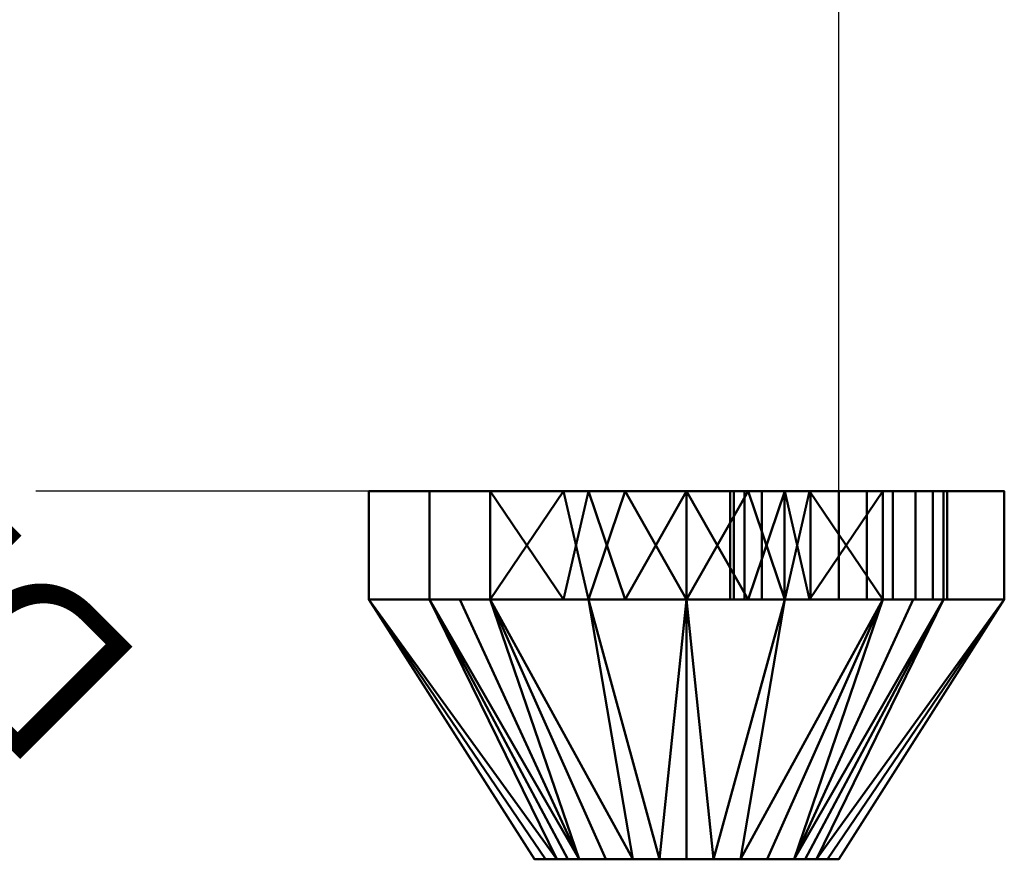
# Model space of a CAD drawing. Header units: millimetres. Extents: x -192 to 140, y -196 to 122.
# Tile 2 of 17: x -136 to -46, y -34 to 43. Entities that reach past the tile are written whole.
import ezdxf

# ---------------------------------------------------------------- set-up
doc = ezdxf.new("R2010")
doc.units = ezdxf.units.MM
doc.layers.add('P-SANR-FIXT', color=6, linetype='Continuous', lineweight=30)
doc.styles.add('Arial', font='arial.ttf', dxfattribs={"height": 14.6304})

msp = doc.modelspace()

# ---------------------------------------------------------------- linework, layer by layer
at = {"color": 5, "lineweight": 30}
msp.add_line((-61, 0), (-61, 103.632), dxfattribs=at)
at = {"color": 1, "lineweight": 30}
for p, q in [((-109.024, 0, 22.986), (-134.896, 0, -2.886)), ((-109.024, 0, 2.886), (-134.896, 0, -22.986)), ((-73.192, 0, 10.05), (-134.152, 0, 10.05)), ((-73.192, 0, -10.05), (-134.152, 0, -10.05)), ((-121.96, 0, -10.05), (-121.96, 0, 10.05))]:
    msp.add_line(p, q, dxfattribs=at)
at = {"color": 94, "lineweight": 30}
for p, q in [((-50.95, 0), (-71.05, 0)), ((-61, 0, -10.05), (-61, 0, 10.05))]:
    msp.add_line(p, q, dxfattribs=at)
at = {"color": 94, "lineweight": 30, "extrusion": (0, 1, 0)}
msp.add_circle((61, 0), 10.05, dxfattribs=at)

# ---------------------------------------------------------------- meshes
at = {"layer": 'P-SANR-FIXT', "lineweight": 40}
mesh = msp.add_polyface(dxfattribs=at)
corners = [(-75, 0, -30.75), (-93.074, 0, -24.877), (-104.245, 0, -9.502), (-104.245, 0, 9.502), (-93.074, 0, 24.877), (-75, 0, 30.75), (-75, 0)]
mesh.append_faces([[corners[k] for k in face] for face in [(3, 6, 2)]], dxfattribs={"vtx0": -1, "vtx1": -1})
mesh.append_faces([[corners[k] for k in face] for face in [(1, 2, 6, 0)]], dxfattribs={"vtx1": -1})
mesh.append_faces([[corners[k] for k in face] for face in [(4, 5, 6, 3)]], dxfattribs={"vtx2": -1})
mesh = msp.add_polyface(dxfattribs=at)
corners = [(-75, -10, -30.75), (-93.074, -10, -24.877), (-104.245, -10, -9.502), (-104.245, -10, 9.502), (-93.074, -10, 24.877), (-75, -10, 30.75), (-75, 0, 30.75), (-93.074, 0, 24.877), (-104.245, 0, 9.502), (-104.245, 0, -9.502), (-93.074, 0, -24.877), (-75, 0, -30.75), (-86.321, -10, 27.072), (-84.037, 0, 27.814), (-98.66, 0, 17.19), (-98.66, -10, 17.19), (-104.245, -10), (-104.245, 0), (-98.66, 0, -17.19), (-98.66, -10, -17.19), (-86.321, 0, -27.072), (-84.037, -10, -27.814), (-80.66, -10, 28.911), (-80.66, 0, -28.911)]
mesh.append_faces([[corners[k] for k in face] for face in [(7, 12, 13), (21, 23, 0), (1, 20, 21), (20, 1, 10)]], dxfattribs={"vtx0": -1, "vtx1": -1})
mesh.append_faces([[corners[k] for k in face] for face in [(13, 12, 22), (7, 4, 12), (21, 20, 23)]], dxfattribs={"vtx0": -1, "vtx2": -1})
mesh.append_faces([[corners[k] for k in face] for face in [(6, 13, 22)]], dxfattribs={"vtx1": -1, "vtx2": -1})
mesh.append_faces([[corners[k] for k in face] for face in [(15, 4, 7, 14), (3, 15, 14, 8), (17, 9, 2, 16), (19, 2, 9, 18), (18, 10, 1, 19), (16, 3, 8, 17)]], dxfattribs={"vtx1": -1, "vtx3": -1})
mesh.append_faces([[corners[k] for k in face] for face in [(22, 5, 6), (23, 11, 0)]], dxfattribs={"vtx2": -1})
mesh = msp.add_polyface(dxfattribs=at)
corners = [(-75, 0, 30.75), (-56.926, 0, 24.877), (-45.755, 0, 9.502), (-45.755, 0, -9.502), (-56.926, 0, -24.877), (-75, 0, -30.75), (-75, 0)]
mesh.append_faces([[corners[k] for k in face] for face in [(1, 2, 6, 0)]], dxfattribs={"vtx1": -1})
mesh.append_faces([[corners[k] for k in face] for face in [(2, 3, 6)]], dxfattribs={"vtx1": -1, "vtx2": -1})
mesh.append_faces([[corners[k] for k in face] for face in [(4, 5, 6, 3)]], dxfattribs={"vtx2": -1})
mesh = msp.add_polyface(dxfattribs=at)
corners = [(-75, -10, 30.75), (-56.926, -10, 24.877), (-45.755, -10, 9.502), (-45.755, -10, -9.502), (-56.926, -10, -24.877), (-75, -10, -30.75), (-75, 0, -30.75), (-56.926, 0, -24.877), (-45.755, 0, -9.502), (-45.755, 0, 9.502), (-56.926, 0, 24.877), (-75, 0, 30.75), (-63.679, -10, -27.072), (-65.963, 0, -27.814), (-51.34, 0, -17.19), (-51.34, -10, -17.19), (-45.755, -10), (-45.755, 0), (-51.34, 0, 17.19), (-51.34, -10, 17.19), (-63.679, 0, 27.072), (-65.963, -10, 27.814), (-69.34, -10, -28.911), (-69.34, 0, 28.911)]
mesh.append_faces([[corners[k] for k in face] for face in [(7, 12, 13), (21, 23, 0), (1, 20, 21), (20, 1, 10)]], dxfattribs={"vtx0": -1, "vtx1": -1})
mesh.append_faces([[corners[k] for k in face] for face in [(13, 12, 22), (7, 4, 12), (21, 20, 23)]], dxfattribs={"vtx0": -1, "vtx2": -1})
mesh.append_faces([[corners[k] for k in face] for face in [(6, 13, 22)]], dxfattribs={"vtx1": -1, "vtx2": -1})
mesh.append_faces([[corners[k] for k in face] for face in [(15, 4, 7, 14), (3, 15, 14, 8), (17, 9, 2, 16), (19, 2, 9, 18), (18, 10, 1, 19), (16, 3, 8, 17)]], dxfattribs={"vtx1": -1, "vtx3": -1})
mesh.append_faces([[corners[k] for k in face] for face in [(22, 5, 6), (23, 11, 0)]], dxfattribs={"vtx2": -1})
mesh = msp.add_polyface(dxfattribs=at)
corners = [(-71, 0), (-70.659, 0, 2.588), (-69.66, 0, 5), (-68.071, 0, 7.071), (-66, 0, 8.66), (-63.588, 0, 9.659), (-61, 0, 10), (-58.412, 0, 9.659), (-56, 0, 8.66), (-53.929, 0, 7.071), (-52.34, 0, 5), (-51.341, 0, 2.588), (-51, 0), (-51.341, 0, -2.588), (-52.34, 0, -5), (-53.929, 0, -7.071), (-56, 0, -8.66), (-58.412, 0, -9.659), (-61, 0, -10), (-63.588, 0, -9.659), (-66, 0, -8.66), (-68.071, 0, -7.071), (-69.66, 0, -5), (-70.659, 0, -2.588)]
mesh.append_faces([[corners[k] for k in face] for face in [(16, 14, 15), (20, 18, 19), (13, 11, 12)]], dxfattribs={"vtx0": -1})
mesh.append_faces([[corners[k] for k in face] for face in [(4, 8, 11, 1), (1, 11, 13, 20)]], dxfattribs={"vtx0": -1, "vtx1": -1, "vtx2": -1, "vtx3": -1})
mesh.append_faces([[corners[k] for k in face] for face in [(20, 13, 17, 18)]], dxfattribs={"vtx0": -1, "vtx1": -1, "vtx3": -1})
mesh.append_faces([[corners[k] for k in face] for face in [(17, 13, 14, 16)]], dxfattribs={"vtx0": -1, "vtx2": -1})
mesh.append_faces([[corners[k] for k in face] for face in [(9, 10, 11, 8), (2, 3, 4, 1), (4, 5, 6)]], dxfattribs={"vtx2": -1})
mesh.append_faces([[corners[k] for k in face] for face in [(6, 7, 8, 4), (23, 0, 1, 20)]], dxfattribs={"vtx2": -1, "vtx3": -1})
mesh.append_faces([[corners[k] for k in face] for face in [(20, 21, 22, 23)]], dxfattribs={"vtx3": -1})
mesh = msp.add_polyface(dxfattribs=at)
corners = [(-51, -10), (-51.341, -10, -2.588), (-52.34, -10, -5), (-53.929, -10, -7.071), (-56, -10, -8.66), (-58.412, -10, -9.659), (-61, -10, -10), (-63.588, -10, -9.659), (-66, -10, -8.66), (-68.071, -10, -7.071), (-69.66, -10, -5), (-70.659, -10, -2.588), (-71, -10), (-71, 0), (-70.659, 0, -2.588), (-69.66, 0, -5), (-68.071, 0, -7.071), (-66, 0, -8.66), (-63.588, 0, -9.659), (-61, 0, -10), (-58.412, 0, -9.659), (-56, 0, -8.66), (-53.929, 0, -7.071), (-52.34, 0, -5), (-51.341, 0, -2.588), (-51, 0)]
mesh.append_faces([[corners[k] for k in face] for face in [(13, 14, 11, 12), (0, 1, 24, 25)]], dxfattribs={"vtx1": -1})
mesh.append_faces([[corners[k] for k in face] for face in [(14, 15, 10, 11), (16, 17, 8, 9), (15, 16, 9, 10), (17, 18, 7, 8), (6, 7, 18, 19), (19, 20, 5, 6), (20, 21, 4, 5), (22, 23, 2, 3), (21, 22, 3, 4), (23, 24, 1, 2)]], dxfattribs={"vtx1": -1, "vtx3": -1})
mesh = msp.add_polyface(dxfattribs=at)
corners = [(-71, -10), (-70.659, -10, 2.588), (-69.66, -10, 5), (-68.071, -10, 7.071), (-66, -10, 8.66), (-63.588, -10, 9.659), (-61, -10, 10), (-58.412, -10, 9.659), (-56, -10, 8.66), (-53.929, -10, 7.071), (-52.34, -10, 5), (-51.341, -10, 2.588), (-51, -10), (-51, 0), (-51.341, 0, 2.588), (-52.34, 0, 5), (-53.929, 0, 7.071), (-56, 0, 8.66), (-58.412, 0, 9.659), (-61, 0, 10), (-63.588, 0, 9.659), (-66, 0, 8.66), (-68.071, 0, 7.071), (-69.66, 0, 5), (-70.659, 0, 2.588), (-71, 0)]
mesh.append_faces([[corners[k] for k in face] for face in [(13, 14, 11, 12), (0, 1, 24, 25)]], dxfattribs={"vtx1": -1})
mesh.append_faces([[corners[k] for k in face] for face in [(14, 15, 10, 11), (16, 17, 8, 9), (15, 16, 9, 10), (17, 18, 7, 8), (6, 7, 18, 19), (19, 20, 5, 6), (20, 21, 4, 5), (22, 23, 2, 3), (21, 22, 3, 4), (23, 24, 1, 2)]], dxfattribs={"vtx1": -1, "vtx3": -1})
mesh = msp.add_polyface(dxfattribs=at)
corners = [(-75, -33.911, -14), (-84.899, -33.911, -9.899), (-89, -33.911), (-84.899, -33.911, 9.899), (-75, -33.911, 14), (-75, -10, 30.75), (-93.074, -10, 24.877), (-104.245, -10, 9.502), (-104.245, -10, -9.502), (-93.074, -10, -24.877), (-75, -10, -30.75), (-86.95, -33.911, -4.95), (-86.95, -33.911, 4.95), (-79.95, -33.911, 11.95), (-84.037, -10, 27.814), (-79.95, -33.911, -11.95), (-84.037, -10, -27.814), (-98.66, -10, 17.19), (-98.66, -10, -17.19), (-104.245, -10), (-87.975, -33.911, -2.475), (-87.975, -33.911, 2.475), (-82.425, -33.911, 10.925), (-77.475, -33.911, 12.975), (-82.425, -33.911, -10.925), (-77.475, -33.911, -12.975), (-85.925, -33.911, 7.425), (-95.867, -10, -21.034), (-85.925, -33.911, -7.425)]
mesh.append_faces([[corners[k] for k in face] for face in [(25, 10, 0)]], dxfattribs={"vtx0": -1})
mesh.append_faces([[corners[k] for k in face] for face in [(6, 13, 14), (1, 9, 24), (21, 19, 2), (2, 19, 20), (10, 25, 16), (19, 21, 7)]], dxfattribs={"vtx0": -1, "vtx1": -1})
mesh.append_faces([[corners[k] for k in face] for face in [(17, 12, 26), (23, 5, 14), (1, 18, 27), (11, 8, 18), (3, 6, 17), (12, 17, 7), (9, 15, 24), (1, 27, 9), (8, 11, 20), (6, 3, 22), (14, 13, 23), (15, 9, 16), (18, 1, 28)]], dxfattribs={"vtx0": -1, "vtx2": -1})
mesh.append_faces([[corners[k] for k in face] for face in [(22, 13, 6), (19, 8, 20), (21, 12, 7), (28, 11, 18), (25, 15, 16), (26, 3, 17)]], dxfattribs={"vtx1": -1, "vtx2": -1})
mesh.append_faces([[corners[k] for k in face] for face in [(23, 4, 5)]], dxfattribs={"vtx2": -1})
mesh = msp.add_polyface(dxfattribs=at)
corners = [(-75, -33.911, 14), (-65.101, -33.911, 9.899), (-61, -33.911), (-65.101, -33.911, -9.899), (-75, -33.911, -14), (-75, -10, -30.75), (-56.926, -10, -24.877), (-45.755, -10, -9.502), (-45.755, -10, 9.502), (-56.926, -10, 24.877), (-75, -10, 30.75), (-63.05, -33.911, 4.95), (-63.05, -33.911, -4.95), (-70.05, -33.911, -11.95), (-65.963, -10, -27.814), (-70.05, -33.911, 11.95), (-65.963, -10, 27.814), (-51.34, -10, -17.19), (-51.34, -10, 17.19), (-45.755, -10), (-62.025, -33.911, 2.475), (-62.025, -33.911, -2.475), (-67.575, -33.911, -10.925), (-72.525, -33.911, -12.975), (-67.575, -33.911, 10.925), (-72.525, -33.911, 12.975), (-64.075, -33.911, -7.425), (-54.133, -10, 21.034), (-64.075, -33.911, 7.425)]
mesh.append_faces([[corners[k] for k in face] for face in [(25, 10, 0)]], dxfattribs={"vtx0": -1})
mesh.append_faces([[corners[k] for k in face] for face in [(6, 13, 14), (1, 9, 24), (21, 19, 2), (2, 19, 20), (10, 25, 16), (19, 21, 7)]], dxfattribs={"vtx0": -1, "vtx1": -1})
mesh.append_faces([[corners[k] for k in face] for face in [(17, 12, 26), (23, 5, 14), (1, 18, 27), (11, 8, 18), (3, 6, 17), (12, 17, 7), (9, 15, 24), (1, 27, 9), (8, 11, 20), (6, 3, 22), (14, 13, 23), (15, 9, 16), (18, 1, 28)]], dxfattribs={"vtx0": -1, "vtx2": -1})
mesh.append_faces([[corners[k] for k in face] for face in [(22, 13, 6), (19, 8, 20), (21, 12, 7), (28, 11, 18), (25, 15, 16), (26, 3, 17)]], dxfattribs={"vtx1": -1, "vtx2": -1})
mesh.append_faces([[corners[k] for k in face] for face in [(23, 4, 5)]], dxfattribs={"vtx2": -1})
mesh = msp.add_polyface(dxfattribs=at)
corners = [(-71, -10), (-70.659, -10, -2.588), (-69.66, -10, -5), (-68.071, -10, -7.071), (-66, -10, -8.66), (-63.588, -10, -9.659), (-61, -10, -10), (-58.412, -10, -9.659), (-56, -10, -8.66), (-53.929, -10, -7.071), (-52.34, -10, -5), (-51.341, -10, -2.588), (-51, -10), (-51.341, -10, 2.588), (-52.34, -10, 5), (-53.929, -10, 7.071), (-56, -10, 8.66), (-58.412, -10, 9.659), (-61, -10, 10), (-63.588, -10, 9.659), (-66, -10, 8.66), (-68.071, -10, 7.071), (-69.66, -10, 5), (-70.659, -10, 2.588)]
mesh.append_faces([[corners[k] for k in face] for face in [(10, 7, 8, 9)]], dxfattribs={"vtx0": -1})
mesh.append_faces([[corners[k] for k in face] for face in [(13, 1, 11, 12), (20, 23, 18, 19)]], dxfattribs={"vtx0": -1, "vtx1": -1})
mesh.append_faces([[corners[k] for k in face] for face in [(11, 1, 7, 10), (7, 1, 4), (1, 13, 16)]], dxfattribs={"vtx0": -1, "vtx1": -1, "vtx2": -1})
mesh.append_faces([[corners[k] for k in face] for face in [(23, 1, 16, 18)]], dxfattribs={"vtx0": -1, "vtx1": -1, "vtx2": -1, "vtx3": -1})
mesh.append_faces([[corners[k] for k in face] for face in [(22, 23, 20, 21), (0, 1, 23)]], dxfattribs={"vtx1": -1})
mesh.append_faces([[corners[k] for k in face] for face in [(2, 3, 4, 1), (16, 17, 18)]], dxfattribs={"vtx2": -1})
mesh.append_faces([[corners[k] for k in face] for face in [(4, 5, 6, 7), (13, 14, 15, 16)]], dxfattribs={"vtx3": -1})
mesh = msp.add_polyface(dxfattribs=at)
corners = [(-75, -33.911), (-75, -33.911, 14), (-84.899, -33.911, 9.899), (-89, -33.911), (-84.899, -33.911, -9.899), (-75, -33.911, -14)]
mesh.append_faces([[corners[k] for k in face] for face in [(4, 5, 0, 3)]], dxfattribs={"vtx2": -1})
mesh.append_faces([[corners[k] for k in face] for face in [(0, 1, 2, 3)]], dxfattribs={"vtx3": -1})
mesh = msp.add_polyface(dxfattribs=at)
corners = [(-75, -33.911), (-75, -33.911, -14), (-65.101, -33.911, -9.899), (-61, -33.911), (-65.101, -33.911, 9.899), (-75, -33.911, 14)]
mesh.append_faces([[corners[k] for k in face] for face in [(2, 3, 0, 1)]], dxfattribs={"vtx1": -1})
mesh.append_faces([[corners[k] for k in face] for face in [(4, 5, 0, 3)]], dxfattribs={"vtx2": -1})

# ---------------------------------------------------------------- next in the draw order: texts
at = {"color": 5, "lineweight": 30, "insert": (-164.458, 3.445, 33.751), "char_height": 14.6304, "width": 99.20583, "attachment_point": 2, "rotation": 135, "line_spacing_factor": 0.941778, "style": 'Arial', "bg_fill": 3, "box_fill_scale": 1.25, "bg_fill_color": 256, "bg_fill_true_color": 13158600, "bg_fill_transparency": 0}
msp.add_mtext('Diameter', dxfattribs=at)

doc.saveas('drawing.dxf')
